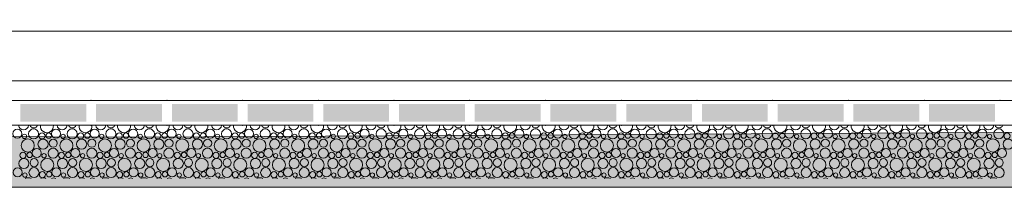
# Model space of a CAD drawing. Header units: millimetres. Extents: x 15166 to 94641, y -300 to 6935.
# Tile 9 of 32: x 32547 to 35329, y -300 to 173. Entities that reach past the tile are written whole.
import ezdxf

# ---------------------------------------------------------------- set-up
doc = ezdxf.new("R2010")
doc.units = ezdxf.units.MM
doc.header["$MEASUREMENT"] = 0
for name, color, linetype in [('Métal _ Bardage.Charp_Couv_Bard_Métal', 7, 'Continuous'), ('Nouveau_Terrain _ Original.Terrain', 7, 'Continuous'), ('Nouveau_VRD _ Voirie 3d.VRD', 7, 'Continuous')]:
    doc.layers.add(name, color=color, linetype=linetype)

# ---------------------------------------------------------------- blocks, each defined once
blk = doc.blocks.new('Élément de coupe_3')
at = {"layer": 'Métal _ Bardage.Charp_Couv_Bard_Métal', "color": 7, "linetype": 'Continuous', "lineweight": 15}
blk.add_line((49496.8, 140), (17329.3, 140), dxfattribs=at)
blk = doc.blocks.new('*X9')
at = {"layer": 'Nouveau_VRD _ Voirie 3d.VRD', "color": 33, "linetype": 'Continuous', "lineweight": 15, "true_color": 0xf48e54}
for centre, radius in [((32539.8, -148.8), 12.8), ((32585.9, -149.5), 14.2), ((32648.9, -148.8), 12.8), ((32695, -149.5), 14.2), ((32758.1, -148.8), 12.8), ((32804.1, -149.5), 14.2), ((32867.2, -148.8), 12.8), ((32913.2, -149.5), 14.2), ((32976.3, -148.8), 12.8), ((33022.3, -149.5), 14.2), ((33085.4, -148.8), 12.8), ((33131.4, -149.5), 14.2), ((33194.5, -148.8), 12.8), ((33240.6, -149.5), 14.2), ((33303.6, -148.8), 12.8), ((33349.7, -149.5), 14.2), ((33412.7, -148.8), 12.8), ((33458.8, -149.5), 14.2), ((33521.8, -148.8), 12.8), ((33567.9, -149.5), 14.2), ((33631, -148.8), 12.8), ((33677, -149.5), 14.2), ((33740.1, -148.8), 12.8), ((33786.1, -149.5), 14.2), ((33849.2, -148.8), 12.8), ((33895.2, -149.5), 14.2), ((33958.3, -148.8), 12.8), ((34004.3, -149.5), 14.2), ((34067.4, -148.8), 12.8), ((34113.5, -149.5), 14.2), ((34176.5, -148.8), 12.8), ((34222.6, -149.5), 14.2), ((34285.6, -148.8), 12.8), ((34331.7, -149.5), 14.2), ((34394.7, -148.8), 12.8), ((34440.8, -149.5), 14.2), ((34503.9, -148.8), 12.8), ((34549.9, -149.5), 14.2), ((34613, -148.8), 12.8), ((34659, -149.5), 14.2), ((34722.1, -148.8), 12.8), ((34768.1, -149.5), 14.2), ((34831.2, -148.8), 12.8), ((34877.2, -149.5), 14.2), ((34940.3, -148.8), 12.8), ((34986.3, -149.5), 14.2), ((35049.4, -148.8), 12.8), ((35095.5, -149.5), 14.2), ((35158.5, -148.8), 12.8), ((35204.6, -149.5), 14.2), ((35267.6, -148.8), 12.8), ((35313.7, -149.5), 14.2), ((32569.4, -182.2), 18.4), ((32560, -156.5), 6.2), ((32612.5, -178.4), 14.3), ((32609.6, -155.2), 8.58), ((32628.7, -154.2), 7.52), ((32641.3, -175.8), 11.5), ((32678.5, -182.2), 18.4), ((32669.2, -156.5), 6.2), ((32721.6, -178.4), 14.3), ((32718.7, -155.2), 8.58), ((32737.8, -154.2), 7.52), ((32750.4, -175.8), 11.5), ((32787.6, -182.2), 18.4), ((32778.3, -156.5), 6.2), ((32830.7, -178.4), 14.3), ((32827.8, -155.2), 8.58), ((32847, -154.2), 7.52), ((32859.5, -175.8), 11.5), ((32896.8, -182.2), 18.4), ((32887.4, -156.5), 6.2), ((32939.8, -178.4), 14.3), ((32936.9, -155.2), 8.58), ((32956.1, -154.2), 7.52), ((32968.6, -175.8), 11.5), ((33005.9, -182.2), 18.4), ((32996.5, -156.5), 6.2), ((33048.9, -178.4), 14.3), ((33046, -155.2), 8.58), ((33065.2, -154.2), 7.52), ((33077.7, -175.8), 11.5), ((33115, -182.2), 18.4), ((33105.6, -156.5), 6.2), ((33158, -178.4), 14.3), ((33155.1, -155.2), 8.58), ((33174.3, -154.2), 7.52), ((33186.9, -175.8), 11.5), ((33224.1, -182.2), 18.4), ((33214.7, -156.5), 6.2), ((33267.2, -178.4), 14.3), ((33264.3, -155.2), 8.58), ((33283.4, -154.2), 7.52), ((33296, -175.8), 11.5), ((33333.2, -182.2), 18.4), ((33323.8, -156.5), 6.2), ((33376.3, -178.4), 14.3), ((33373.4, -155.2), 8.58), ((33392.5, -154.2), 7.52), ((33405.1, -175.8), 11.5), ((33442.3, -182.2), 18.4), ((33432.9, -156.5), 6.2), ((33485.4, -178.4), 14.3), ((33482.5, -155.2), 8.58), ((33501.6, -154.2), 7.52), ((33514.2, -175.8), 11.5), ((33551.4, -182.2), 18.4), ((33542.1, -156.5), 6.2), ((33594.5, -178.4), 14.3), ((33591.6, -155.2), 8.58), ((33610.7, -154.2), 7.52), ((33623.3, -175.8), 11.5), ((33660.5, -182.2), 18.4), ((33651.2, -156.5), 6.2), ((33703.6, -178.4), 14.3), ((33700.7, -155.2), 8.58), ((33719.9, -154.2), 7.52), ((33732.4, -175.8), 11.5), ((33769.7, -182.2), 18.4), ((33760.3, -156.5), 6.2), ((33812.7, -178.4), 14.3), ((33809.8, -155.2), 8.58), ((33829, -154.2), 7.52), ((33841.5, -175.8), 11.5), ((33878.8, -182.2), 18.4), ((33869.4, -156.5), 6.2), ((33921.8, -178.4), 14.3), ((33918.9, -155.2), 8.58), ((33938.1, -154.2), 7.52), ((33950.6, -175.8), 11.5), ((33987.9, -182.2), 18.4), ((33978.5, -156.5), 6.2), ((34030.9, -178.4), 14.3), ((34028, -155.2), 8.58), ((34047.2, -154.2), 7.52), ((34059.8, -175.8), 11.5), ((34097, -182.2), 18.4), ((34087.6, -156.5), 6.2), ((34140.1, -178.4), 14.3), ((34137.2, -155.2), 8.58), ((34156.3, -154.2), 7.52), ((34168.9, -175.8), 11.5), ((34206.1, -182.2), 18.4), ((34196.7, -156.5), 6.2), ((34249.2, -178.4), 14.3), ((34246.3, -155.2), 8.58), ((34265.4, -154.2), 7.52), ((34278, -175.8), 11.5), ((34315.2, -182.2), 18.4), ((34305.8, -156.5), 6.2), ((34358.3, -178.4), 14.3), ((34355.4, -155.2), 8.58), ((34374.5, -154.2), 7.52), ((34387.1, -175.8), 11.5), ((34424.3, -182.2), 18.4), ((34415, -156.5), 6.2), ((34467.4, -178.4), 14.3), ((34464.5, -155.2), 8.58), ((34483.6, -154.2), 7.52), ((34496.2, -175.8), 11.5), ((34533.4, -182.2), 18.4), ((34524.1, -156.5), 6.2), ((34576.5, -178.4), 14.3), ((34573.6, -155.2), 8.58), ((34592.8, -154.2), 7.52), ((34605.3, -175.8), 11.5), ((34642.6, -182.2), 18.4), ((34633.2, -156.5), 6.2), ((34685.6, -178.4), 14.3), ((34682.7, -155.2), 8.58), ((34701.9, -154.2), 7.52), ((34714.4, -175.8), 11.5), ((34751.7, -182.2), 18.4), ((34742.3, -156.5), 6.2), ((34794.7, -178.4), 14.3), ((34791.8, -155.2), 8.58), ((34811, -154.2), 7.52), ((34823.5, -175.8), 11.5), ((34860.8, -182.2), 18.4), ((34851.4, -156.5), 6.2), ((34903.8, -178.4), 14.3), ((34900.9, -155.2), 8.58), ((34920.1, -154.2), 7.52), ((34932.7, -175.8), 11.5), ((34969.9, -182.2), 18.4), ((34960.5, -156.5), 6.2), ((35013, -178.4), 14.3), ((35010.1, -155.2), 8.58), ((35029.2, -154.2), 7.52), ((35041.8, -175.8), 11.5), ((35079, -182.2), 18.4), ((35069.6, -156.5), 6.2), ((35122.1, -178.4), 14.3), ((35119.2, -155.2), 8.58), ((35138.3, -154.2), 7.52), ((35150.9, -175.8), 11.5), ((35188.1, -182.2), 18.4), ((35178.7, -156.5), 6.2), ((35231.2, -178.4), 14.3), ((35228.3, -155.2), 8.58), ((35247.4, -154.2), 7.52), ((35260, -175.8), 11.5), ((35297.2, -182.2), 18.4), ((35287.9, -156.5), 6.2), ((35340.3, -178.4), 14.3), ((35337.4, -155.2), 8.58), ((32594.9, -203.4), 12.8), ((32641, -204.1), 14.2), ((32704.1, -203.4), 12.8), ((32750.1, -204.1), 14.2), ((32813.2, -203.4), 12.8), ((32859.2, -204.1), 14.2), ((32922.3, -203.4), 12.8), ((32968.3, -204.1), 14.2), ((33031.4, -203.4), 12.8), ((33077.4, -204.1), 14.2), ((33140.5, -203.4), 12.8), ((33186.6, -204.1), 14.2), ((33249.6, -203.4), 12.8), ((33295.7, -204.1), 14.2), ((33358.7, -203.4), 12.8), ((33404.8, -204.1), 14.2), ((33467.8, -203.4), 12.8), ((33513.9, -204.1), 14.2), ((33577, -203.4), 12.8), ((33623, -204.1), 14.2), ((33686.1, -203.4), 12.8), ((33732.1, -204.1), 14.2), ((33795.2, -203.4), 12.8), ((33841.2, -204.1), 14.2), ((33904.3, -203.4), 12.8), ((33950.3, -204.1), 14.2), ((34013.4, -203.4), 12.8), ((34059.5, -204.1), 14.2), ((34122.5, -203.4), 12.8), ((34168.6, -204.1), 14.2), ((34231.6, -203.4), 12.8), ((34277.7, -204.1), 14.2), ((34340.7, -203.4), 12.8), ((34386.8, -204.1), 14.2), ((34449.9, -203.4), 12.8), ((34495.9, -204.1), 14.2), ((34559, -203.4), 12.8), ((34605, -204.1), 14.2), ((34668.1, -203.4), 12.8), ((34714.1, -204.1), 14.2), ((34777.2, -203.4), 12.8), ((34823.2, -204.1), 14.2), ((34886.3, -203.4), 12.8), ((34932.3, -204.1), 14.2), ((34995.4, -203.4), 12.8), ((35041.5, -204.1), 14.2), ((35104.5, -203.4), 12.8), ((35150.6, -204.1), 14.2), ((35213.6, -203.4), 12.8), ((35259.7, -204.1), 14.2), ((35322.8, -203.4), 12.8), ((32558.5, -233), 14.3), ((32555.6, -209.8), 8.58), ((32574.7, -208.8), 7.52), ((32587.3, -230.4), 11.5), ((32624.5, -236.8), 18.4), ((32615.2, -211.1), 6.2), ((32667.6, -233), 14.3), ((32664.7, -209.8), 8.58), ((32683.8, -208.8), 7.52), ((32696.4, -230.4), 11.5), ((32733.6, -236.8), 18.4), ((32724.3, -211.1), 6.2), ((32776.7, -233), 14.3), ((32773.8, -209.8), 8.58), ((32793, -208.8), 7.52), ((32805.5, -230.4), 11.5), ((32842.8, -236.8), 18.4), ((32833.4, -211.1), 6.2), ((32885.8, -233), 14.3), ((32882.9, -209.8), 8.58), ((32902.1, -208.8), 7.52), ((32914.6, -230.4), 11.5), ((32951.9, -236.8), 18.4), ((32942.5, -211.1), 6.2), ((32994.9, -233), 14.3), ((32992, -209.8), 8.58), ((33011.2, -208.8), 7.52), ((33023.7, -230.4), 11.5), ((33061, -236.8), 18.4), ((33051.6, -211.1), 6.2), ((33104, -233), 14.3), ((33101.1, -209.8), 8.58), ((33120.3, -208.8), 7.52), ((33132.9, -230.4), 11.5), ((33170.1, -236.8), 18.4), ((33160.7, -211.1), 6.2), ((33213.2, -233), 14.3), ((33210.3, -209.8), 8.58), ((33229.4, -208.8), 7.52), ((33242, -230.4), 11.5), ((33279.2, -236.8), 18.4), ((33269.8, -211.1), 6.2), ((33322.3, -233), 14.3), ((33319.4, -209.8), 8.58), ((33338.5, -208.8), 7.52), ((33351.1, -230.4), 11.5), ((33388.3, -236.8), 18.4), ((33378.9, -211.1), 6.2), ((33431.4, -233), 14.3), ((33428.5, -209.8), 8.58), ((33447.6, -208.8), 7.52), ((33460.2, -230.4), 11.5), ((33497.4, -236.8), 18.4), ((33488.1, -211.1), 6.2), ((33540.5, -233), 14.3), ((33537.6, -209.8), 8.58), ((33556.7, -208.8), 7.52), ((33569.3, -230.4), 11.5), ((33606.5, -236.8), 18.4), ((33597.2, -211.1), 6.2), ((33649.6, -233), 14.3), ((33646.7, -209.8), 8.58), ((33665.9, -208.8), 7.52), ((33678.4, -230.4), 11.5), ((33715.7, -236.8), 18.4), ((33706.3, -211.1), 6.2), ((33758.7, -233), 14.3), ((33755.8, -209.8), 8.58), ((33775, -208.8), 7.52), ((33787.5, -230.4), 11.5), ((33824.8, -236.8), 18.4), ((33815.4, -211.1), 6.2), ((33867.8, -233), 14.3), ((33864.9, -209.8), 8.58), ((33884.1, -208.8), 7.52), ((33896.6, -230.4), 11.5), ((33933.9, -236.8), 18.4), ((33924.5, -211.1), 6.2), ((33976.9, -233), 14.3), ((33974, -209.8), 8.58), ((33993.2, -208.8), 7.52), ((34005.8, -230.4), 11.5), ((34043, -236.8), 18.4), ((34033.6, -211.1), 6.2), ((34086.1, -233), 14.3), ((34083.2, -209.8), 8.58), ((34102.3, -208.8), 7.52), ((34114.9, -230.4), 11.5), ((34152.1, -236.8), 18.4), ((34142.7, -211.1), 6.2), ((34195.2, -233), 14.3), ((34192.3, -209.8), 8.58), ((34211.4, -208.8), 7.52), ((34224, -230.4), 11.5), ((34261.2, -236.8), 18.4), ((34251.8, -211.1), 6.2), ((34304.3, -233), 14.3), ((34301.4, -209.8), 8.58), ((34320.5, -208.8), 7.52), ((34333.1, -230.4), 11.5), ((34370.3, -236.8), 18.4), ((34361, -211.1), 6.2), ((34413.4, -233), 14.3), ((34410.5, -209.8), 8.58), ((34429.6, -208.8), 7.52), ((34442.2, -230.4), 11.5), ((34479.4, -236.8), 18.4), ((34470.1, -211.1), 6.2), ((34522.5, -233), 14.3), ((34519.6, -209.8), 8.58), ((34538.8, -208.8), 7.52), ((34551.3, -230.4), 11.5), ((34588.6, -236.8), 18.4), ((34579.2, -211.1), 6.2), ((34631.6, -233), 14.3), ((34628.7, -209.8), 8.58), ((34647.9, -208.8), 7.52), ((34660.4, -230.4), 11.5), ((34697.7, -236.8), 18.4), ((34688.3, -211.1), 6.2), ((34740.7, -233), 14.3), ((34737.8, -209.8), 8.58), ((34757, -208.8), 7.52), ((34769.5, -230.4), 11.5), ((34806.8, -236.8), 18.4), ((34797.4, -211.1), 6.2), ((34849.8, -233), 14.3), ((34846.9, -209.8), 8.58), ((34866.1, -208.8), 7.52), ((34878.7, -230.4), 11.5), ((34915.9, -236.8), 18.4), ((34906.5, -211.1), 6.2), ((34959, -233), 14.3), ((34956.1, -209.8), 8.58), ((34975.2, -208.8), 7.52), ((34987.8, -230.4), 11.5), ((35025, -236.8), 18.4), ((35015.6, -211.1), 6.2), ((35068.1, -233), 14.3), ((35065.2, -209.8), 8.58), ((35084.3, -208.8), 7.52), ((35096.9, -230.4), 11.5), ((35134.1, -236.8), 18.4), ((35124.7, -211.1), 6.2), ((35177.2, -233), 14.3), ((35174.3, -209.8), 8.58), ((35193.4, -208.8), 7.52), ((35206, -230.4), 11.5), ((35243.2, -236.8), 18.4), ((35233.9, -211.1), 6.2), ((35286.3, -233), 14.3), ((35283.4, -209.8), 8.58), ((35302.5, -208.8), 7.52), ((35315.1, -230.4), 11.5), ((32540.9, -258), 12.8), ((32587, -258.7), 14.2), ((32650.1, -258), 12.8), ((32696.1, -258.7), 14.2), ((32759.2, -258), 12.8), ((32805.2, -258.7), 14.2), ((32868.3, -258), 12.8), ((32914.3, -258.7), 14.2), ((32977.4, -258), 12.8), ((33023.4, -258.7), 14.2), ((33086.5, -258), 12.8), ((33132.6, -258.7), 14.2), ((33195.6, -258), 12.8), ((33241.7, -258.7), 14.2), ((33304.7, -258), 12.8), ((33350.8, -258.7), 14.2), ((33413.8, -258), 12.8), ((33459.9, -258.7), 14.2), ((33523, -258), 12.8), ((33569, -258.7), 14.2), ((33632.1, -258), 12.8), ((33678.1, -258.7), 14.2), ((33741.2, -258), 12.8), ((33787.2, -258.7), 14.2), ((33850.3, -258), 12.8), ((33896.3, -258.7), 14.2), ((33959.4, -258), 12.8), ((34005.5, -258.7), 14.2), ((34068.5, -258), 12.8), ((34114.6, -258.7), 14.2), ((34177.6, -258), 12.8), ((34223.7, -258.7), 14.2), ((34286.7, -258), 12.8), ((34332.8, -258.7), 14.2), ((34395.9, -258), 12.8), ((34441.9, -258.7), 14.2), ((34505, -258), 12.8), ((34551, -258.7), 14.2), ((34614.1, -258), 12.8), ((34660.1, -258.7), 14.2), ((34723.2, -258), 12.8), ((34769.2, -258.7), 14.2), ((34832.3, -258), 12.8), ((34878.3, -258.7), 14.2), ((34941.4, -258), 12.8), ((34987.5, -258.7), 14.2), ((35050.5, -258), 12.8), ((35096.6, -258.7), 14.2), ((35159.6, -258), 12.8), ((35205.7, -258.7), 14.2), ((35268.8, -258), 12.8), ((35314.8, -258.7), 14.2), ((32561.2, -265.7), 6.2), ((32610.7, -264.4), 8.58), ((32629.8, -263.4), 7.52), ((32670.3, -265.7), 6.2), ((32719.8, -264.4), 8.58), ((32739, -263.4), 7.52), ((32779.4, -265.7), 6.2), ((32828.9, -264.4), 8.58), ((32848.1, -263.4), 7.52), ((32888.5, -265.7), 6.2), ((32938, -264.4), 8.58), ((32957.2, -263.4), 7.52), ((32997.6, -265.7), 6.2), ((33047.1, -264.4), 8.58), ((33066.3, -263.4), 7.52), ((33106.7, -265.7), 6.2), ((33156.3, -264.4), 8.58), ((33175.4, -263.4), 7.52), ((33215.8, -265.7), 6.2), ((33265.4, -264.4), 8.58), ((33284.5, -263.4), 7.52), ((33324.9, -265.7), 6.2), ((33374.5, -264.4), 8.58), ((33393.6, -263.4), 7.52), ((33434.1, -265.7), 6.2), ((33483.6, -264.4), 8.58), ((33502.7, -263.4), 7.52), ((33543.2, -265.7), 6.2), ((33592.7, -264.4), 8.58), ((33611.9, -263.4), 7.52), ((33652.3, -265.7), 6.2), ((33701.8, -264.4), 8.58), ((33721, -263.4), 7.52), ((33761.4, -265.7), 6.2), ((33810.9, -264.4), 8.58), ((33830.1, -263.4), 7.52), ((33870.5, -265.7), 6.2), ((33920, -264.4), 8.58), ((33939.2, -263.4), 7.52), ((33979.6, -265.7), 6.2), ((34029.2, -264.4), 8.58), ((34048.3, -263.4), 7.52), ((34088.7, -265.7), 6.2), ((34138.3, -264.4), 8.58), ((34157.4, -263.4), 7.52), ((34197.8, -265.7), 6.2), ((34247.4, -264.4), 8.58), ((34266.5, -263.4), 7.52), ((34307, -265.7), 6.2), ((34356.5, -264.4), 8.58), ((34375.6, -263.4), 7.52), ((34416.1, -265.7), 6.2), ((34465.6, -264.4), 8.58), ((34484.8, -263.4), 7.52), ((34525.2, -265.7), 6.2), ((34574.7, -264.4), 8.58), ((34593.9, -263.4), 7.52), ((34634.3, -265.7), 6.2), ((34683.8, -264.4), 8.58), ((34703, -263.4), 7.52), ((34743.4, -265.7), 6.2), ((34792.9, -264.4), 8.58), ((34812.1, -263.4), 7.52), ((34852.5, -265.7), 6.2), ((34902.1, -264.4), 8.58), ((34921.2, -263.4), 7.52), ((34961.6, -265.7), 6.2), ((35011.2, -264.4), 8.58), ((35030.3, -263.4), 7.52), ((35070.7, -265.7), 6.2), ((35120.3, -264.4), 8.58), ((35139.4, -263.4), 7.52), ((35179.9, -265.7), 6.2), ((35229.4, -264.4), 8.58), ((35248.5, -263.4), 7.52), ((35289, -265.7), 6.2)]:
    blk.add_circle(centre, radius, dxfattribs=at)
for centre, radius, start, end in [((32557.4, -123.8), 14.3, 185.6052, 354.3948), ((32586.2, -121.2), 11.5, 200.5726, 339.4274), ((32623.4, -127.6), 18.4, 172.6812, 7.3188), ((32666.5, -123.8), 14.3, 185.6052, 354.3948), ((32695.3, -121.2), 11.5, 200.5726, 339.4274), ((32732.5, -127.6), 18.4, 172.6812, 7.3188), ((32775.6, -123.8), 14.3, 185.6052, 354.3948), ((32804.4, -121.2), 11.5, 200.5726, 339.4274), ((32841.6, -127.6), 18.4, 172.6812, 7.3188), ((32884.7, -123.8), 14.3, 185.6052, 354.3948), ((32913.5, -121.2), 11.5, 200.5726, 339.4274), ((32950.8, -127.6), 18.4, 172.6812, 7.3188), ((32993.8, -123.8), 14.3, 185.6052, 354.3948), ((33022.6, -121.2), 11.5, 200.5726, 339.4274), ((33059.9, -127.6), 18.4, 172.6812, 7.3188), ((33102.9, -123.8), 14.3, 185.6052, 354.3948), ((33131.7, -121.2), 11.5, 200.5726, 339.4274), ((33169, -127.6), 18.4, 172.6812, 7.3188), ((33212, -123.8), 14.3, 185.6052, 354.3948), ((33240.9, -121.2), 11.5, 200.5726, 339.4274), ((33278.1, -127.6), 18.4, 172.6812, 7.3188), ((33321.2, -123.8), 14.3, 185.6052, 354.3948), ((33350, -121.2), 11.5, 200.5726, 339.4274), ((33387.2, -127.6), 18.4, 172.6812, 7.3188), ((33430.3, -123.8), 14.3, 185.6052, 354.3948), ((33459.1, -121.2), 11.5, 200.5726, 339.4274), ((33496.3, -127.6), 18.4, 172.6812, 7.3188), ((33539.4, -123.8), 14.3, 185.6052, 354.3948), ((33568.2, -121.2), 11.5, 200.5726, 339.4274), ((33605.4, -127.6), 18.4, 172.6812, 7.3188), ((33648.5, -123.8), 14.3, 185.6052, 354.3948), ((33677.3, -121.2), 11.5, 200.5726, 339.4274), ((33714.5, -127.6), 18.4, 172.6812, 7.3188), ((33757.6, -123.8), 14.3, 185.6052, 354.3948), ((33786.4, -121.2), 11.5, 200.5726, 339.4274), ((33823.7, -127.6), 18.4, 172.6812, 7.3188), ((33866.7, -123.8), 14.3, 185.6052, 354.3948), ((33895.5, -121.2), 11.5, 200.5726, 339.4274), ((33932.8, -127.6), 18.4, 172.6812, 7.3188), ((33975.8, -123.8), 14.3, 185.6052, 354.3948), ((34004.6, -121.2), 11.5, 200.5726, 339.4274), ((34041.9, -127.6), 18.4, 172.6812, 7.3188), ((34084.9, -123.8), 14.3, 185.6052, 354.3948), ((34113.8, -121.2), 11.5, 200.5726, 339.4274), ((34151, -127.6), 18.4, 172.6812, 7.3188), ((34194.1, -123.8), 14.3, 185.6052, 354.3948), ((34222.9, -121.2), 11.5, 200.5726, 339.4274), ((34260.1, -127.6), 18.4, 172.6812, 7.3188), ((34303.2, -123.8), 14.3, 185.6052, 354.3948), ((34332, -121.2), 11.5, 200.5726, 339.4274), ((34369.2, -127.6), 18.4, 172.6812, 7.3188), ((34412.3, -123.8), 14.3, 185.6052, 354.3948), ((34441.1, -121.2), 11.5, 200.5726, 339.4274), ((34478.3, -127.6), 18.4, 172.6812, 7.3188), ((34521.4, -123.8), 14.3, 185.6052, 354.3948), ((34550.2, -121.2), 11.5, 200.5726, 339.4274), ((34587.4, -127.6), 18.4, 172.6812, 7.3188), ((34630.5, -123.8), 14.3, 185.6052, 354.3948), ((34659.3, -121.2), 11.5, 200.5726, 339.4274), ((34696.6, -127.6), 18.4, 172.6812, 7.3188), ((34739.6, -123.8), 14.3, 185.6052, 354.3948), ((34768.4, -121.2), 11.5, 200.5726, 339.4274), ((34805.7, -127.6), 18.4, 172.6812, 7.3188), ((34848.7, -123.8), 14.3, 185.6052, 354.3948), ((34877.5, -121.2), 11.5, 200.5726, 339.4274), ((34914.8, -127.6), 18.4, 172.6812, 7.3188), ((34957.8, -123.8), 14.3, 185.6052, 354.3948), ((34986.7, -121.2), 11.5, 200.5726, 339.4274), ((35023.9, -127.6), 18.4, 172.6812, 7.3188), ((35067, -123.8), 14.3, 185.6052, 354.3948), ((35095.8, -121.2), 11.5, 200.5726, 339.4274), ((35133, -127.6), 18.4, 172.6812, 7.3188), ((35176.1, -123.8), 14.3, 185.6052, 354.3948), ((35204.9, -121.2), 11.5, 200.5726, 339.4274), ((35242.1, -127.6), 18.4, 172.6812, 7.3188), ((35285.2, -123.8), 14.3, 185.6052, 354.3948), ((35314, -121.2), 11.5, 200.5726, 339.4274), ((32570.5, -291.4), 18.4, 61.2883, 118.7117), ((32613.6, -287.6), 14.3, 59.7951, 120.2049), ((32642.4, -285), 11.5, 57.6732, 122.3268), ((32679.6, -291.4), 18.4, 61.2883, 118.7117), ((32722.7, -287.6), 14.3, 59.7951, 120.2049), ((32751.5, -285), 11.5, 57.6732, 122.3268), ((32788.8, -291.4), 18.4, 61.2883, 118.7117), ((32831.8, -287.6), 14.3, 59.7951, 120.2049), ((32860.6, -285), 11.5, 57.6732, 122.3268), ((32897.9, -291.4), 18.4, 61.2883, 118.7117), ((32940.9, -287.6), 14.3, 59.7951, 120.2049), ((32969.7, -285), 11.5, 57.6732, 122.3268), ((33007, -291.4), 18.4, 61.2883, 118.7117), ((33050, -287.6), 14.3, 59.7951, 120.2049), ((33078.9, -285), 11.5, 57.6732, 122.3268), ((33116.1, -291.4), 18.4, 61.2883, 118.7117), ((33159.2, -287.6), 14.3, 59.7951, 120.2049), ((33188, -285), 11.5, 57.6732, 122.3268), ((33225.2, -291.4), 18.4, 61.2883, 118.7117), ((33268.3, -287.6), 14.3, 59.7951, 120.2049), ((33297.1, -285), 11.5, 57.6732, 122.3268), ((33334.3, -291.4), 18.4, 61.2883, 118.7117), ((33377.4, -287.6), 14.3, 59.7951, 120.2049), ((33406.2, -285), 11.5, 57.6732, 122.3268), ((33443.4, -291.4), 18.4, 61.2883, 118.7117), ((33486.5, -287.6), 14.3, 59.7951, 120.2049), ((33515.3, -285), 11.5, 57.6732, 122.3268), ((33552.5, -291.4), 18.4, 61.2883, 118.7117), ((33595.6, -287.6), 14.3, 59.7951, 120.2049), ((33624.4, -285), 11.5, 57.6732, 122.3268), ((33661.7, -291.4), 18.4, 61.2883, 118.7117), ((33704.7, -287.6), 14.3, 59.7951, 120.2049), ((33733.5, -285), 11.5, 57.6732, 122.3268), ((33770.8, -291.4), 18.4, 61.2883, 118.7117), ((33813.8, -287.6), 14.3, 59.7951, 120.2049), ((33842.6, -285), 11.5, 57.6732, 122.3268), ((33879.9, -291.4), 18.4, 61.2883, 118.7117), ((33922.9, -287.6), 14.3, 59.7951, 120.2049), ((33951.8, -285), 11.5, 57.6732, 122.3268), ((33989, -291.4), 18.4, 61.2883, 118.7117), ((34032.1, -287.6), 14.3, 59.7951, 120.2049), ((34060.9, -285), 11.5, 57.6732, 122.3268), ((34098.1, -291.4), 18.4, 61.2883, 118.7117), ((34141.2, -287.6), 14.3, 59.7951, 120.2049), ((34170, -285), 11.5, 57.6732, 122.3268), ((34207.2, -291.4), 18.4, 61.2883, 118.7117), ((34250.3, -287.6), 14.3, 59.7951, 120.2049), ((34279.1, -285), 11.5, 57.6732, 122.3268), ((34316.3, -291.4), 18.4, 61.2883, 118.7117), ((34359.4, -287.6), 14.3, 59.7951, 120.2049), ((34388.2, -285), 11.5, 57.6732, 122.3268), ((34425.4, -291.4), 18.4, 61.2883, 118.7117), ((34468.5, -287.6), 14.3, 59.7951, 120.2049), ((34497.3, -285), 11.5, 57.6732, 122.3268), ((34534.6, -291.4), 18.4, 61.2883, 118.7117), ((34577.6, -287.6), 14.3, 59.7951, 120.2049), ((34606.4, -285), 11.5, 57.6732, 122.3268), ((34643.7, -291.4), 18.4, 61.2883, 118.7117), ((34686.7, -287.6), 14.3, 59.7951, 120.2049), ((34715.5, -285), 11.5, 57.6732, 122.3268), ((34752.8, -291.4), 18.4, 61.2883, 118.7117), ((34795.8, -287.6), 14.3, 59.7951, 120.2049), ((34824.7, -285), 11.5, 57.6732, 122.3268), ((34861.9, -291.4), 18.4, 61.2883, 118.7117), ((34905, -287.6), 14.3, 59.7951, 120.2049), ((34933.8, -285), 11.5, 57.6732, 122.3268), ((34971, -291.4), 18.4, 61.2883, 118.7117), ((35014.1, -287.6), 14.3, 59.7951, 120.2049), ((35042.9, -285), 11.5, 57.6732, 122.3268), ((35080.1, -291.4), 18.4, 61.2883, 118.7117), ((35123.2, -287.6), 14.3, 59.7951, 120.2049), ((35152, -285), 11.5, 57.6732, 122.3268), ((35189.2, -291.4), 18.4, 61.2883, 118.7117), ((35232.3, -287.6), 14.3, 59.7951, 120.2049), ((35261.1, -285), 11.5, 57.6732, 122.3268), ((35298.3, -291.4), 18.4, 61.2883, 118.7117)]:
    blk.add_arc(centre, radius, start, end, dxfattribs=at)
blk = doc.blocks.new('*X10')
at = {"layer": 'Nouveau_VRD _ Voirie 3d.VRD', "linetype": 'Continuous', "lineweight": 15, "true_color": 0xb5b5b5}
for points in [[(32548.5, -65.2), (32548.5, -115.2), (32734.5, -115.2), (32734.5, -65.2)], [(32762.6, -65.2), (32762.6, -115.2), (32948.6, -115.2), (32948.6, -65.2)], [(32976.6, -65.2), (32976.6, -115.2), (33162.6, -115.2), (33162.6, -65.2)], [(33190.6, -65.2), (33190.6, -115.2), (33376.7, -115.2), (33376.7, -65.2)], [(33404.7, -65.2), (33404.7, -115.2), (33590.7, -115.2), (33590.7, -65.2)], [(33618.7, -65.2), (33618.7, -115.2), (33804.8, -115.2), (33804.8, -65.2)], [(33832.8, -65.2), (33832.8, -115.2), (34018.8, -115.2), (34018.8, -65.2)], [(34046.8, -65.2), (34046.8, -115.2), (34232.8, -115.2), (34232.8, -65.2)], [(34260.9, -65.2), (34260.9, -115.2), (34446.9, -115.2), (34446.9, -65.2)], [(34474.9, -65.2), (34474.9, -115.2), (34660.9, -115.2), (34660.9, -65.2)], [(34688.9, -65.2), (34688.9, -115.2), (34875, -115.2), (34875, -65.2)], [(34903, -65.2), (34903, -115.2), (35089, -115.2), (35089, -65.2)], [(35117, -65.2), (35117, -115.2), (35303.1, -115.2), (35303.1, -65.2)]]:
    blk.add_hatch(color=253, dxfattribs=at).paths.add_polyline_path(points)
at = {"layer": 'Nouveau_VRD _ Voirie 3d.VRD', "color": 253, "linetype": 'Continuous', "lineweight": 15, "true_color": 0xb5b5b5}
for p in [(32748.5, -55.2), (32962.6, -55.2), (33176.6, -55.2), (33390.7, -55.2), (33604.7, -55.2), (33818.8, -55.2), (34032.8, -55.2), (34246.8, -55.2), (34460.9, -55.2), (34674.9, -55.2), (34889, -55.2), (35103, -55.2), (35317.1, -55.2), (32748.5, -125.2), (32962.6, -125.2), (33176.6, -125.2), (33390.7, -125.2), (33604.7, -125.2), (33818.8, -125.2), (34032.8, -125.2), (34246.8, -125.2), (34460.9, -125.2), (34674.9, -125.2), (34889, -125.2), (35103, -125.2), (35317.1, -125.2)]:
    blk.add_point(p, dxfattribs=at)
blk = doc.blocks.new('Élément de coupe_8')
at = {"layer": 'Nouveau_VRD _ Voirie 3d.VRD', "color": 251, "linetype": 'Continuous', "lineweight": 15, "true_color": 0x6a6a6a}
blk.add_line((49496.8, 0), (19480.3, 0), dxfattribs=at)
at = {"layer": 'Nouveau_VRD _ Voirie 3d.VRD', "color": 7, "linetype": 'Continuous', "lineweight": 15}
for p, q in [((94641.3, -55.2), (16719.9, -55.2)), ((94641.3, -125.2), (16719.9, -125.2))]:
    blk.add_line(p, q, dxfattribs=at)
at = {"layer": 'Nouveau_VRD _ Voirie 3d.VRD', "lineweight": 0}
for name in ['*X10', '*X9']:
    blk.add_blockref(name, (0, 0), dxfattribs=at)
blk = doc.blocks.new('Élément de coupe_21')
at = {"layer": 'Nouveau_Terrain _ Original.Terrain', "linetype": 'Continuous', "lineweight": 15, "true_color": 0xf48e54}
h = blk.add_hatch(dxfattribs=at)
h.set_pattern_fill('Terre', color=33, style=0, pattern_type=2)
h.set_pattern_definition([(45, (0, 0), (-137.8858, 137.8858), []), (45, (-45.96, 45.96), (-275.7716, 275.7716), []), (45, (-91.92, 91.92), (-275.7716, 275.7716), []), (135, (-137.886, 137.886), (45.96194, 45.96194), [195, -195])])
h.paths.add_polyline_path([(15166.2, -300), (94641.3, -300), (94641.3, 172.6), (71943.5, 129), (71287.6, 118.3), (70607.6, 108.5), (70534.1, 108.7), (70476.4, 108.9), (70432.1, 109.1), (70398.6, 109.2), (70373.2, 109.2), (69695.9, 100.4), (69676.6, 100.4), (69017.9, 92.5), (69001.9, 92.5), (68384.2, 85.5), (64525.5, 3.9), (64035.9, -0.8), (63617.5, -4.9), (63265, -8.4), (62966.3, -11.4), (62708, -14.1), (62476.2, -16.6), (62256, -19), (62032.2, -21.4), (61789, -24), (61513.2, -26.9), (61206.2, -30), (60872.9, -33.2), (60518.6, -36.4), (60149.4, -39.5), (59771.7, -42.3), (59392.5, -44.6), (59019.4, -46.4), (58995.9, -46.4), (56434.9, -29.7), (32895.9, -159.1), (21645.1, -118.1), (20629.6, -115.7), (19656.5, -113.6), (18751.7, -111.8), (17939.8, -110.2), (15414.2, -106.9), (15250.7, -106.8), (15166.2, -106.6)])
at = {"layer": 'Nouveau_Terrain _ Original.Terrain', "color": 7, "linetype": 'Continuous', "lineweight": 15}
blk.add_line((94641.3, -300), (15482.5, -300), dxfattribs=at)
at = {"layer": 'Nouveau_Terrain _ Original.Terrain', "color": 7, "linetype": 'Continuous', "lineweight": 15, "flags": 128}
blk.add_lwpolyline([(15166.2, -106.6), (15250.7, -106.8), (15414.2, -106.9), (17939.8, -110.2), (18751.7, -111.8), (19656.5, -113.6), (20629.6, -115.7), (21645.1, -118.1), (32895.9, -159.1), (56434.9, -29.7)], dxfattribs=at)

msp = doc.modelspace()

# ---------------------------------------------------------------- block references
at = {"layer": 'Métal _ Bardage.Charp_Couv_Bard_Métal', "lineweight": 0}
msp.add_blockref('Élément de coupe_3', (0, 0), dxfattribs=at)
at = {"layer": 'Nouveau_Terrain _ Original.Terrain', "lineweight": 0}
msp.add_blockref('Élément de coupe_21', (0, 0), dxfattribs=at)
at = {"layer": 'Nouveau_VRD _ Voirie 3d.VRD', "lineweight": 0}
msp.add_blockref('Élément de coupe_8', (0, 0), dxfattribs=at)

doc.saveas('drawing.dxf')
